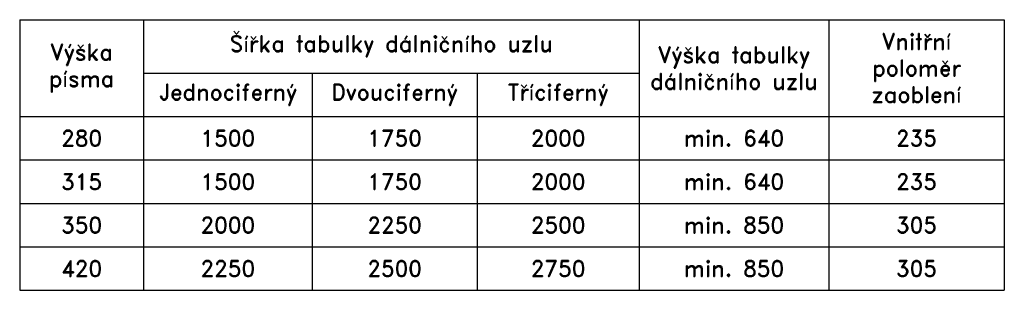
# Model space of a CAD drawing. Header units: millimetres. Extents: x -25 to 8296, y -165 to 4479.
# Tile 3 of 3: x 5202 to 8296, y 1916 to 2765. Entities that reach past the tile are written whole.
import ezdxf

# ---------------------------------------------------------------- set-up
doc = ezdxf.new("R2010")
doc.units = ezdxf.units.MM
doc.header["$LTSCALE"] = 5
doc.layers.add('Značka', color=7, linetype='Continuous')
doc.styles.get("Standard").update_dxf_attribs({"font": 'romand.shx', "height": 50})

# ---------------------------------------------------------------- blocks, each defined once
blk = doc.blocks.new('*T15')
at = {"layer": 'Značka', "color": 0, "linetype": 'ByBlock', "lineweight": -2, "transparency": 16777216}
for p, q in [((0, 0), (3093.8, 0)), ((0, 0), (0, -849)), ((389.3, 0), (389.3, -849)), ((1946.4, 0), (1946.4, -849)), ((2542.3, 0), (2542.3, -849)), ((3093.8, 0), (3093.8, -849)), ((389.3, -167.3), (1946.4, -167.3)), ((918.8, -167.3), (918.8, -849)), ((1437.5, -167.3), (1437.5, -849)), ((0, -303.6), (3093.8, -303.6)), ((0, -440), (3093.8, -440)), ((0, -576.3), (3093.8, -576.3)), ((0, -712.6), (3093.8, -712.6)), ((0, -849), (3093.8, -849))]:
    blk.add_line(p, q, dxfattribs=at)
at = {"layer": 'Značka', "color": 0, "transparency": 16777216, "char_height": 50, "attachment_point": 5}
for s, insert, width in [('Šířka tabulky dálničního uzlu', (1167.8, -83.6), 1554.089), ('Výška písma', (194.7, -151.8), 386.302), ('Výška tabulky dálničního uzlu', (2244.4, -151.8), 592.936), ('Vnitřní poloměr zaoblení', (2818, -151.8), 548.431), ('Jednociferný', (654, -235.5), 526.451), ('Dvouciferný', (1178.1, -235.5), 515.749), ('Tříciferný', (1691.9, -235.5), 505.89), ('280', (194.7, -371.8), 386.302), ('1500', (654, -371.8), 526.451), ('1750', (1178.1, -371.8), 515.749), ('2000', (1691.9, -371.8), 505.89), ('min. 640', (2244.4, -371.8), 592.936), ('235', (2818, -371.8), 548.431), ('315', (194.7, -508.1), 386.302), ('1500', (654, -508.1), 526.451), ('1750', (1178.1, -508.1), 515.749), ('2000', (1691.9, -508.1), 505.89), ('min. 640', (2244.4, -508.1), 592.936), ('235', (2818, -508.1), 548.431), ('350', (194.7, -644.5), 386.302), ('2000', (654, -644.5), 526.451), ('2250', (1178.1, -644.5), 515.749), ('2500', (1691.9, -644.5), 505.89), ('min. 850', (2244.4, -644.5), 592.936), ('305', (2818, -644.5), 548.431), ('420', (194.7, -780.8), 386.302), ('2250', (654, -780.8), 526.451), ('2500', (1178.1, -780.8), 515.749), ('2750', (1691.9, -780.8), 505.89), ('min. 850', (2244.4, -780.8), 592.936), ('305', (2818, -780.8), 548.431)]:
    blk.add_mtext(s, dxfattribs=dict(at, insert=insert, width=width))

msp = doc.modelspace()

# ---------------------------------------------------------------- block references
msp.add_blockref('*T15', (5202.125, 2764.811))

doc.saveas('drawing.dxf')
